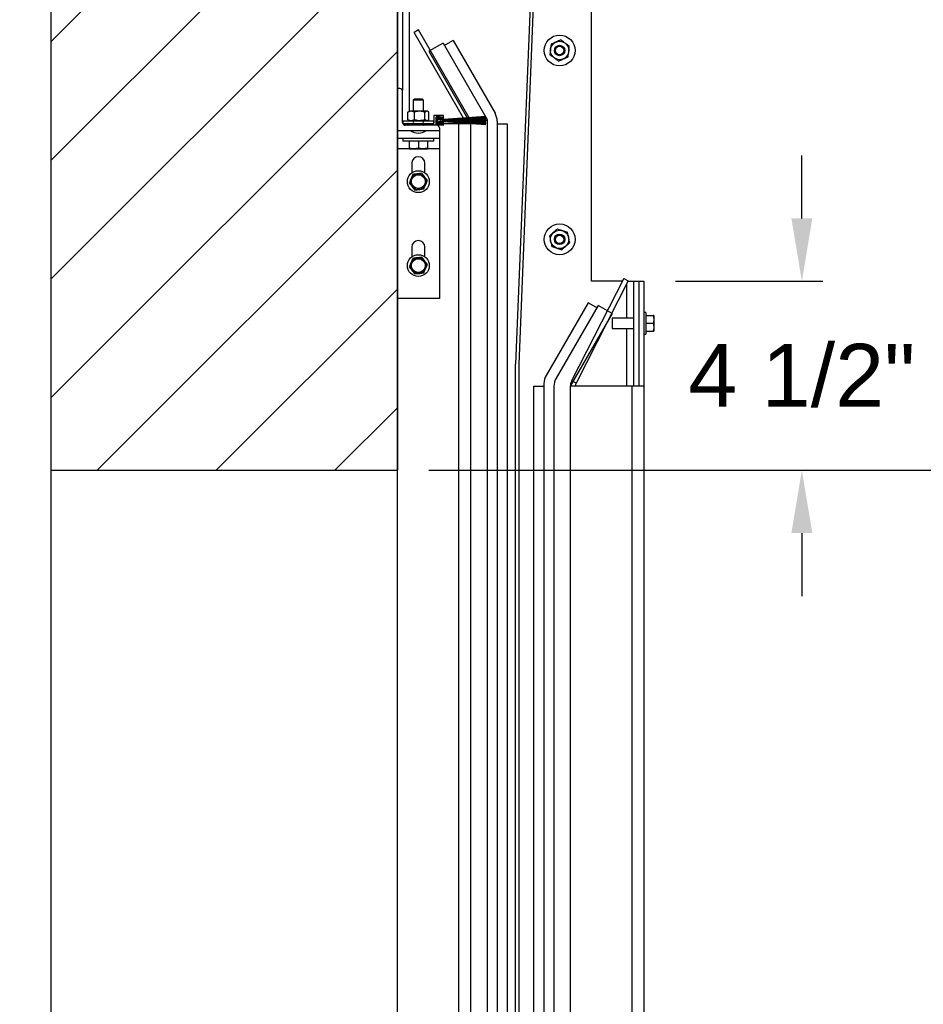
# Model space of a CAD drawing. Header units: inches. Extents: x 170 to 312, y 215 to 248.
# Tile 82 of 216: x 184.44 to 185.78, y 242.31 to 243.77. Entities that reach past the tile are written whole.
import ezdxf

# ---------------------------------------------------------------- set-up
doc = ezdxf.new("R2010")
doc.units = ezdxf.units.IN
doc.header["$LTSCALE"] = 0.25
doc.header["$MEASUREMENT"] = 0
doc.layers.add('ANNOTATIONS', color=1, linetype='Continuous')
doc.layers.add('STANDARD MOTOR LH', color=7, linetype='Continuous')
doc.styles.add('ARIAL', font='arial.ttf', dxfattribs={"height": 0.09375})
doc.dimstyles.new('STANDARD$0', dxfattribs={"dimtxt": 0.09375, "dimasz": 0.09375, "dimexe": 0.03125, "dimexo": 0.046875, "dimgap": 0.09, "dimtad": 0, "dimtih": 1, "dimtoh": 1, "dimdec": 4, "dimzin": 0, "dimdsep": 46, "dimtxsty": 'ARIAL', "dimcen": 0.09, "dimadec": 0, "dimazin": 0, "dimtfac": 1, "dimtdec": 4, "dimtofl": 0, "dimtmove": 0, "dimatfit": 1, "dimfxl": 1, "dimtolj": 1, "dimtzin": 0, "dimarcsym": 0})

# ---------------------------------------------------------------- blocks, each defined once
blk = doc.blocks.new('*D18')
at = {"layer": 'ANNOTATIONS', "color": 0, "lineweight": -2, "transparency": 16777216}
for p, q in [((185.8252, 243.7894), (186.2237, 243.7894)), ((186.1925, 243.6957), (186.1925, 243.5835)), ((186.1925, 243.1972), (186.1925, 243.3094)), ((185.044, 243.1034), (186.2237, 243.1034))]:
    blk.add_line(p, q, dxfattribs=at)
at = {"layer": 'ANNOTATIONS', "color": 0, "transparency": 16777216}
for points in [[(186.1769, 243.6957), (186.2081, 243.6957), (186.1925, 243.7894)], [(186.1769, 243.1972), (186.2081, 243.1972), (186.1925, 243.1034)]]:
    blk.add_solid(points, dxfattribs=at)
at = {"layer": 'defpoints', "color": 0, "transparency": 16777216}
for p in [(185.7783, 243.7894), (186.1925, 243.7894), (184.9971, 243.1034)]:
    blk.add_point(p, dxfattribs=at)
at = {"layer": 'ANNOTATIONS', "color": 0, "transparency": 16777216, "insert": (186.1925, 243.4464), "char_height": 0.09375, "attachment_point": 5, "style": 'ARIAL'}
blk.add_mtext('\\A1;11"', dxfattribs=at)
blk = doc.blocks.new('*D19')
at = {"layer": 'ANNOTATIONS', "color": 0, "lineweight": -2, "transparency": 16777216}
for p, q in [((185.5991, 243.4784), (185.5991, 243.5722)), ((185.4108, 243.3847), (185.6303, 243.3847)), ((185.044, 243.1034), (185.6303, 243.1034)), ((185.5991, 243.0097), (185.5991, 242.9159))]:
    blk.add_line(p, q, dxfattribs=at)
at = {"layer": 'ANNOTATIONS', "color": 0, "transparency": 16777216}
for points in [[(185.5835, 243.4784), (185.6147, 243.4784), (185.5991, 243.3847)], [(185.5835, 243.0097), (185.6147, 243.0097), (185.5991, 243.1034)]]:
    blk.add_solid(points, dxfattribs=at)
at = {"layer": 'defpoints', "color": 0, "transparency": 16777216}
for p in [(185.3639, 243.3847), (185.5991, 243.3847), (184.9971, 243.1034)]:
    blk.add_point(p, dxfattribs=at)
at = {"layer": 'ANNOTATIONS', "color": 0, "transparency": 16777216, "insert": (185.5991, 243.244), "char_height": 0.09375, "attachment_point": 5, "style": 'ARIAL'}
blk.add_mtext('\\A1;4 1/2"', dxfattribs=at)
blk = doc.blocks.new('*D34')
at = {"layer": 'ANNOTATIONS', "color": 0, "lineweight": -2, "transparency": 16777216}
for p, q in [((185.8252, 243.7894), (186.2237, 243.7894)), ((186.1925, 243.6957), (186.1925, 243.5833)), ((186.1925, 243.1972), (186.1925, 243.3096)), ((185.044, 243.1034), (186.2237, 243.1034))]:
    blk.add_line(p, q, dxfattribs=at)
at = {"layer": 'ANNOTATIONS', "color": 0, "transparency": 16777216}
for points in [[(186.1769, 243.6957), (186.2081, 243.6957), (186.1925, 243.7894)], [(186.1769, 243.1972), (186.2081, 243.1972), (186.1925, 243.1034)]]:
    blk.add_solid(points, dxfattribs=at)
at = {"layer": 'defpoints', "color": 0, "transparency": 16777216}
for p in [(185.7783, 243.7894), (186.1925, 243.7894), (184.9971, 243.1034)]:
    blk.add_point(p, dxfattribs=at)
at = {"layer": 'ANNOTATIONS', "color": 0, "transparency": 16777216, "insert": (186.1925, 243.4464), "char_height": 0.09375, "attachment_point": 5, "style": 'ARIAL'}
blk.add_mtext('\\A1;  ', dxfattribs=at)
blk = doc.blocks.new('*D35')
at = {"layer": 'ANNOTATIONS', "color": 0, "lineweight": -2, "transparency": 16777216}
for p, q in [((185.8252, 244.5736), (186.6598, 244.5736)), ((186.6286, 244.4799), (186.6286, 243.977)), ((186.6286, 243.1972), (186.6286, 243.7)), ((185.044, 243.1034), (186.6598, 243.1034))]:
    blk.add_line(p, q, dxfattribs=at)
at = {"layer": 'ANNOTATIONS', "color": 0, "transparency": 16777216}
for points in [[(186.6129, 244.4799), (186.6442, 244.4799), (186.6286, 244.5736)], [(186.6129, 243.1972), (186.6442, 243.1972), (186.6286, 243.1034)]]:
    blk.add_solid(points, dxfattribs=at)
at = {"layer": 'defpoints', "color": 0, "transparency": 16777216}
for p in [(185.7783, 244.5736), (186.6286, 244.5736), (184.9971, 243.1034)]:
    blk.add_point(p, dxfattribs=at)
at = {"layer": 'ANNOTATIONS', "color": 0, "transparency": 16777216, "insert": (186.6286, 243.8385), "char_height": 0.09375, "attachment_point": 5, "style": 'ARIAL'}
blk.add_mtext('\\A1;23 1/2"', dxfattribs=at)
blk = doc.blocks.new('*D39')
at = {"layer": 'ANNOTATIONS', "color": 0, "lineweight": -2, "transparency": 16777216}
for p, q in [((185.044, 243.1034), (186.6598, 243.1034)), ((186.6286, 243.0097), (186.6286, 241.8209)), ((186.6286, 240.1972), (186.6286, 241.386)), ((185.5542, 240.1034), (186.6598, 240.1034))]:
    blk.add_line(p, q, dxfattribs=at)
at = {"layer": 'ANNOTATIONS', "color": 0, "transparency": 16777216}
for points in [[(186.6129, 243.0097), (186.6442, 243.0097), (186.6286, 243.1034)], [(186.6129, 240.1972), (186.6442, 240.1972), (186.6286, 240.1034)]]:
    blk.add_solid(points, dxfattribs=at)
at = {"layer": 'defpoints', "color": 0, "transparency": 16777216}
for p in [(184.9971, 243.1034), (186.6286, 243.1034), (185.5073, 240.1034)]:
    blk.add_point(p, dxfattribs=at)
at = {"layer": 'ANNOTATIONS', "color": 0, "transparency": 16777216, "insert": (186.6286, 241.6034), "char_height": 0.09375, "attachment_point": 5, "style": 'ARIAL'}
blk.add_mtext('\\A1;OPENING\\P HEIGHT', dxfattribs=at)

msp = doc.modelspace()

# ---------------------------------------------------------------- hatches: boundary and pattern name
at = {"layer": 'STANDARD MOTOR LH'}
h = msp.add_hatch(dxfattribs=at)
h.set_pattern_fill('ANSI31', color=256, style=0)
h.set_pattern_definition([(45, (-0.30635, -11.93381), (-0.08838835, 0.08838835), [])])
edge = h.paths.add_edge_path()
edge.add_line((184.48146, 245.71433), (184.48146, 243.10342))
edge.add_line((184.48146, 243.10342), (184.99708, 243.10342))
edge.add_line((184.99708, 245.71433), (184.99708, 243.10342))
edge = h.paths.add_edge_path()
edge.add_line((184.43507, 245.71433), (184.72217, 245.71433))
edge.add_line((184.72217, 245.71433), (184.72217, 245.64563))
edge.add_line((184.72217, 245.64563), (184.76059, 245.77899))
edge.add_line((184.76059, 245.77899), (184.76059, 245.71433))
edge.add_line((184.76059, 245.71433), (185.05578, 245.71433))
h = msp.add_hatch(dxfattribs=at)
h.set_pattern_fill('ANSI38', color=256, style=0)
h.set_pattern_definition([(45, (183.14701, 226.17275), (-0.08838835, 0.08838835), []), (135, (183.14701, 226.17275), (-0.265165, 0.08838835), [0.3125, -0.1875])])
edge = h.paths.add_edge_path(flags=0)
edge.add_arc((185.05458, 243.62835), 0.000313, 90, 180, ccw=False)
edge.add_line((185.05458, 243.62866), (185.06271, 243.62866))
edge.add_arc((185.06271, 243.62835), 0.000313, 0, 90, ccw=False)
edge.add_line((185.06302, 243.62835), (185.06302, 243.6271))
edge.add_arc((185.06333, 243.6271), 0.000313, 180, 270)
edge.add_line((185.06333, 243.62678), (185.06552, 243.62678))
edge.add_arc((185.06552, 243.6271), 0.000313, 270, 360)
edge.add_line((185.06583, 243.6271), (185.06583, 243.63116))
edge.add_arc((185.06552, 243.63116), 0.000313, 0, 90)
edge.add_line((185.06552, 243.63147), (185.05177, 243.63147))
edge.add_arc((185.05177, 243.63116), 0.000313, 90, 180)
edge.add_line((185.05146, 243.63116), (185.05146, 243.62022))
edge.add_arc((185.05115, 243.62022), 0.000313, 270, 360, ccw=False)
edge.add_line((185.05115, 243.61991), (185.01302, 243.61991))
edge.add_arc((185.01302, 243.6196), 0.000313, 90, 180)
edge.add_line((185.01271, 243.6196), (185.01271, 243.61741))
edge.add_arc((185.01302, 243.61741), 0.000313, 180, 270)
edge.add_line((185.01302, 243.6171), (185.06552, 243.6171))
edge.add_arc((185.06552, 243.61741), 0.000313, 270, 360)
edge.add_line((185.06583, 243.61741), (185.06583, 243.62147))
edge.add_arc((185.06552, 243.62147), 0.000313, 0, 90)
edge.add_line((185.06552, 243.62178), (185.06333, 243.62178))
edge.add_arc((185.06333, 243.62147), 0.000313, 90, 180)
edge.add_line((185.06302, 243.62147), (185.06302, 243.62022))
edge.add_arc((185.06271, 243.62022), 0.000313, 270, 360, ccw=False)
edge.add_line((185.06271, 243.61991), (185.05458, 243.61991))
edge.add_arc((185.05458, 243.62022), 0.000313, 180, 270, ccw=False)
edge.add_line((185.05427, 243.62022), (185.05427, 243.62835))

# ---------------------------------------------------------------- linework, layer by layer
at = {"layer": 'ANNOTATIONS', "transparency": 16777216}
msp.add_line((185.04396, 243.10342), (186.65982, 243.10342), dxfattribs=at)
at = {"layer": 'STANDARD MOTOR LH'}
for p, q in [((184.48146, 245.71433), (184.48146, 240.10342)), ((184.48146, 245.71433), (184.48146, 243.10342)), ((184.99708, 240.10342), (184.99708, 245.71433)), ((184.99708, 245.71433), (184.99708, 243.10342)), ((185.00452, 244.54092), (185.00452, 243.66955)), ((185.21013, 244.18164), (185.17293, 243.26117)), ((185.21505, 244.18145), (185.17785, 243.26117)), ((185.28608, 243.38467), (185.28608, 244.02442)), ((185.01496, 243.63797), (185.01496, 243.79092)), ((185.02833, 243.75916), (185.02189, 243.75544)), ((185.0956, 243.62777), (185.02189, 243.75544)), ((185.10384, 243.62838), (185.02833, 243.75916)), ((185.06507, 243.73949), (185.04396, 243.7273)), ((185.06507, 243.73949), (185.13083, 243.62558)), ((185.06858, 243.73691), (185.06706, 243.73604)), ((185.07994, 243.74348), (185.06858, 243.73691)), ((185.07994, 243.74348), (185.14244, 243.63522)), ((185.04396, 243.7273), (185.10119, 243.62818)), ((185.00099, 243.67178), (184.99708, 243.67178)), ((185.00489, 243.621), (185.00489, 243.66788)), ((185.02238, 243.65613), (185.02052, 243.65427)), ((185.02052, 243.65427), (185.02052, 243.63797)), ((185.03614, 243.65427), (185.02052, 243.65427)), ((185.03429, 243.65613), (185.02238, 243.65613)), ((185.03614, 243.65427), (185.03429, 243.65613)), ((185.03614, 243.63797), (185.03614, 243.65427)), ((185.01271, 243.63641), (185.01361, 243.63692)), ((185.01271, 243.62541), (185.01271, 243.63641)), ((185.01466, 243.63797), (185.01348, 243.6371)), ((185.042, 243.63797), (185.01466, 243.63797)), ((185.02247, 243.62541), (185.02247, 243.63641)), ((185.0381, 243.62541), (185.0381, 243.63641)), ((185.04319, 243.6371), (185.042, 243.63797)), ((185.04396, 243.62541), (185.04396, 243.63641)), ((185.00539, 243.62385), (185.00539, 243.61991)), ((185.00539, 243.62385), (185.05127, 243.62385)), ((185.00539, 243.61991), (185.05114, 243.61991)), ((185.00542, 243.61905), (185.01271, 243.61905)), ((185.01271, 243.62541), (185.01361, 243.6249)), ((185.01271, 243.6196), (185.01271, 243.61741)), ((185.01348, 243.62472), (185.01466, 243.62385)), ((185.03443, 243.62303), (185.02224, 243.62303)), ((185.042, 243.62385), (185.04319, 243.62472)), ((185.05127, 243.61993), (185.05127, 243.62385)), ((185.05146, 243.63116), (185.05146, 243.62022)), ((185.06552, 243.63147), (185.05177, 243.63147)), ((185.05427, 243.62835), (185.05427, 243.62019)), ((185.06271, 243.62866), (185.05458, 243.62866)), ((185.05458, 243.61991), (185.06271, 243.61991)), ((185.05521, 243.62797), (185.05521, 243.62019)), ((185.066, 243.62753), (185.0564, 243.62899)), ((185.0564, 243.61917), (185.066, 243.62063)), ((185.06615, 243.62846), (185.05654, 243.62992)), ((185.05654, 243.61824), (185.06615, 243.61971)), ((185.06445, 243.62456), (185.06026, 243.62591)), ((185.06026, 243.62228), (185.06445, 243.62364)), ((185.06055, 243.62647), (185.06465, 243.62515)), ((185.06465, 243.62304), (185.06055, 243.62172)), ((185.06058, 243.62653), (185.06467, 243.62521)), ((185.06467, 243.62298), (185.06058, 243.62166)), ((185.06469, 243.62527), (185.06061, 243.62659)), ((185.06061, 243.62161), (185.06469, 243.62292)), ((185.06064, 243.62664), (185.0647, 243.62533)), ((185.0647, 243.62286), (185.06064, 243.62155)), ((185.06472, 243.62539), (185.06067, 243.6267)), ((185.06067, 243.62149), (185.06472, 243.6228)), ((185.0607, 243.62676), (185.06474, 243.62545)), ((185.06474, 243.62274), (185.0607, 243.62144)), ((185.06476, 243.62551), (185.06072, 243.62681)), ((185.06072, 243.62138), (185.06476, 243.62268)), ((185.06075, 243.62687), (185.06478, 243.62557)), ((185.06478, 243.62262), (185.06075, 243.62132)), ((185.0648, 243.62563), (185.06078, 243.62693)), ((185.06078, 243.62127), (185.0648, 243.62257)), ((185.06081, 243.62698), (185.06482, 243.62569)), ((185.06482, 243.62251), (185.06081, 243.62121)), ((185.06484, 243.62575), (185.06084, 243.62704)), ((185.06084, 243.62115), (185.06484, 243.62245)), ((185.06302, 243.6271), (185.06302, 243.62835)), ((185.06302, 243.62022), (185.06302, 243.62147)), ((185.06552, 243.62678), (185.06333, 243.62678)), ((185.06333, 243.62178), (185.06552, 243.62178)), ((185.06583, 243.6271), (185.06583, 243.63116)), ((185.06583, 243.61741), (185.06583, 243.62147)), ((185.10646, 243.61905), (185.06583, 243.61905)), ((185.12864, 243.63022), (185.06599, 243.62557)), ((185.06599, 243.6255), (185.12864, 243.63013)), ((185.12864, 243.62901), (185.06599, 243.62544)), ((185.06599, 243.62538), (185.12864, 243.62891)), ((185.12864, 243.6278), (185.06599, 243.62532)), ((185.06599, 243.62525), (185.12864, 243.62771)), ((185.12864, 243.6266), (185.06599, 243.62519)), ((185.06599, 243.62513), (185.12864, 243.62651)), ((185.12864, 243.62541), (185.06599, 243.62506)), ((185.06599, 243.625), (185.12864, 243.62532)), ((185.06599, 243.62494), (185.12864, 243.62494)), ((185.12864, 243.62432), (185.06599, 243.62432)), ((185.06599, 243.62388), (185.12864, 243.62388)), ((185.12864, 243.62325), (185.06599, 243.62325)), ((185.12864, 243.62287), (185.06599, 243.62319)), ((185.06599, 243.62313), (185.12864, 243.62278)), ((185.12864, 243.62168), (185.06599, 243.62306)), ((185.06599, 243.623), (185.12864, 243.62159)), ((185.12864, 243.62048), (185.06599, 243.62294)), ((185.06599, 243.62288), (185.12864, 243.62039)), ((185.12864, 243.61928), (185.06599, 243.62281)), ((185.06599, 243.62275), (185.12864, 243.61919)), ((185.12864, 243.61806), (185.06599, 243.62269)), ((185.06599, 243.62263), (185.12864, 243.61797)), ((185.066, 243.62753), (185.06615, 243.62846)), ((185.06615, 243.61971), (185.066, 243.62063)), ((185.08858, 240.10342), (185.08858, 243.61905)), ((185.09596, 243.62715), (185.09565, 243.62769)), ((185.09632, 243.62652), (185.096, 243.62707)), ((185.09669, 243.62588), (185.09637, 243.62644)), ((185.09706, 243.62524), (185.09673, 243.62581)), ((185.09723, 243.62494), (185.09711, 243.62516)), ((185.09762, 243.62427), (185.09759, 243.62432)), ((185.09762, 243.62427), (185.0977, 243.62432)), ((185.09762, 243.62427), (185.09784, 243.62388)), ((185.09879, 243.62494), (185.09919, 243.62517)), ((185.09932, 243.62525), (185.10043, 243.62589)), ((185.10057, 243.62597), (185.10176, 243.62666)), ((185.10123, 243.6281), (185.1016, 243.62747)), ((185.10164, 243.62739), (185.10202, 243.62674)), ((185.1019, 243.62674), (185.10318, 243.62748)), ((185.10206, 243.62667), (185.10244, 243.62601)), ((185.10248, 243.62593), (185.10287, 243.62527)), ((185.10291, 243.62519), (185.10306, 243.62494)), ((185.10333, 243.62757), (185.10406, 243.62799)), ((185.10342, 243.62432), (185.10367, 243.62388)), ((185.10406, 243.62799), (185.10388, 243.6283)), ((185.10403, 243.62325), (185.10418, 243.623)), ((185.10406, 243.62799), (185.10427, 243.62762)), ((185.10423, 243.62292), (185.10463, 243.62221)), ((185.10468, 243.62213), (185.1051, 243.62141)), ((185.10514, 243.62132), (185.10557, 243.62058)), ((185.10562, 243.6205), (185.10606, 243.61973)), ((185.10566, 243.62432), (185.10579, 243.62388)), ((185.10611, 243.61965), (185.10646, 243.61905)), ((185.10646, 240.10342), (185.10646, 243.61905)), ((185.12757, 243.63124), (185.12814, 243.63018)), ((185.12864, 243.63022), (185.12864, 243.63013)), ((185.12864, 243.62901), (185.12864, 243.62891)), ((185.12864, 243.6278), (185.12864, 243.62771)), ((185.12864, 243.6266), (185.12864, 243.62651)), ((185.12864, 243.62541), (185.12864, 243.62532)), ((185.12864, 243.62494), (185.12864, 243.62432)), ((185.12864, 243.62388), (185.12864, 243.62325)), ((185.12864, 243.62287), (185.12864, 243.62278)), ((185.12864, 243.62168), (185.12864, 243.62159)), ((185.12864, 243.62048), (185.12864, 243.62039)), ((185.12864, 243.61928), (185.12864, 243.61919)), ((185.13083, 243.62558), (185.13083, 240.38476)), ((185.14571, 243.62303), (185.14571, 240.39977)), ((185.14571, 243.61905), (185.16069, 243.61905)), ((185.16069, 243.61905), (185.16069, 240.4628)), ((184.99708, 243.60928), (185.05958, 243.60928)), ((185.06552, 243.6171), (185.0088, 243.6171)), ((185.05958, 243.61319), (185.05958, 243.35928)), ((185.12864, 243.61806), (185.12864, 243.61797)), ((185.05958, 243.59757), (184.99708, 243.59757)), ((185.00539, 243.59757), (185.00539, 243.59363)), ((185.05127, 243.59363), (185.00539, 243.59363)), ((185.01465, 243.59363), (185.01465, 243.5831)), ((185.02833, 243.59363), (185.02833, 243.5831)), ((185.04202, 243.59363), (185.04202, 243.5831)), ((185.05127, 243.59363), (185.05127, 243.59757)), ((185.01465, 243.58194), (184.99708, 243.58194)), ((185.01465, 243.58188), (185.04202, 243.58188)), ((185.02833, 243.5831), (185.02149, 243.58188)), ((185.04202, 243.5831), (185.03518, 243.58188)), ((185.05958, 243.58194), (185.04202, 243.58194)), ((185.01857, 243.56046), (185.01857, 243.5461)), ((185.0381, 243.5461), (185.0381, 243.56046)), ((185.0335, 243.54562), (185.02679, 243.54473)), ((185.01492, 243.53133), (185.01904, 243.52597)), ((185.04175, 243.53489), (185.03762, 243.54025)), ((185.02317, 243.52061), (185.02987, 243.52149)), ((185.01857, 243.43546), (185.01857, 243.4211)), ((185.0381, 243.4211), (185.0381, 243.43546)), ((185.0335, 243.42062), (185.02679, 243.41973)), ((185.04175, 243.40989), (185.03762, 243.41525)), ((185.01492, 243.40633), (185.01904, 243.40097)), ((185.02317, 243.39561), (185.02987, 243.39649)), ((185.33397, 243.38864), (185.25647, 243.23654)), ((185.3406, 243.38527), (185.2631, 243.23316)), ((185.33195, 243.38467), (185.28608, 243.38467)), ((185.33397, 243.38864), (185.3406, 243.38527)), ((185.34029, 243.38467), (185.3639, 243.38467)), ((185.34902, 243.22842), (185.34902, 243.38467)), ((185.35646, 243.38467), (185.35646, 243.22842)), ((185.3639, 243.38467), (185.3639, 240.10342)), ((185.33858, 243.32999), (185.33858, 243.38132)), ((185.05958, 243.35928), (184.99708, 243.35928)), ((185.28104, 243.35285), (185.21854, 243.2446)), ((185.29591, 243.34886), (185.23341, 243.24061)), ((185.2924, 243.34629), (185.28104, 243.35285)), ((185.29392, 243.34541), (185.2924, 243.34629)), ((185.31702, 243.33668), (185.29591, 243.34886)), ((185.31702, 243.33668), (185.25452, 243.22842)), ((185.34902, 243.32999), (185.31702, 243.32999)), ((185.31702, 243.32999), (185.31702, 243.31436)), ((185.36702, 243.33842), (185.3639, 243.33842)), ((185.36702, 243.33842), (185.36702, 243.30592)), ((185.36702, 243.33389), (185.37785, 243.33389)), ((185.37785, 243.33389), (185.3789, 243.32803)), ((185.3789, 243.33389), (185.3789, 243.31046)), ((185.31702, 243.31436), (185.34902, 243.31436)), ((185.33858, 243.22842), (185.33858, 243.31436)), ((185.36702, 243.32217), (185.37785, 243.32217)), ((185.37785, 243.32217), (185.3789, 243.31632)), ((185.3639, 243.30592), (185.36702, 243.30592)), ((185.36702, 243.31046), (185.37785, 243.31046)), ((185.17293, 240.43146), (185.17293, 243.26117)), ((185.17785, 243.26117), (185.17785, 240.43146)), ((185.20026, 240.40301), (185.20026, 243.22842)), ((185.20026, 243.22842), (185.21527, 243.22842)), ((185.21527, 243.23241), (185.21527, 240.39053)), ((185.23015, 243.22842), (185.23015, 240.10342)), ((185.25452, 243.22842), (185.25452, 240.10342)), ((185.3639, 243.22842), (185.25452, 243.22842)), ((185.2631, 243.23316), (185.25647, 243.23654)), ((185.34602, 243.22842), (185.34602, 240.10342)), ((184.48146, 243.10342), (184.99708, 243.10342))]:
    msp.add_line(p, q, dxfattribs=at)
at = {"layer": 'STANDARD MOTOR LH', "flags": 128}
msp.add_lwpolyline([(185.09814, 243.62325), (185.09823, 243.62304), (185.09823, 243.62303)], dxfattribs=at)
at = {"layer": 'STANDARD MOTOR LH'}
for centre, radius in [((185.23858, 243.72842), 0.02294), ((185.23858, 243.72842), 0.01367), ((185.23858, 243.72842), 0.00781), ((185.23858, 243.72842), 0.00628), ((185.05884, 243.6241), 0.00228), ((185.02833, 243.53311), 0.01625), ((185.02833, 243.53311), 0.01172), ((185.02833, 243.53311), 0.01025), ((185.23858, 243.44717), 0.02294), ((185.23858, 243.44717), 0.01367), ((185.23858, 243.44717), 0.00781), ((185.23858, 243.44717), 0.00628), ((185.02833, 243.40811), 0.01625), ((185.02833, 243.40811), 0.01172), ((185.02833, 243.40811), 0.01025)]:
    msp.add_circle(centre, radius, dxfattribs=at)
for centre, radius, start, end in [((185.00099, 243.66788), 0.00391, 0, 90), ((185.12133, 243.62303), 0.02438, 0, 30), ((185.0088, 243.621), 0.00391, 180, 270), ((185.01302, 243.6196), 0.000312, 90, 180), ((185.02224, 243.62147), 0.00156, 90, 270), ((185.03443, 243.62147), 0.00156, 270, 90), ((185.05115, 243.62022), 0.000312, 270, 0), ((185.05177, 243.63116), 0.000312, 90, 180), ((185.05624, 243.62797), 0.00197, 81.34879, 180), ((185.05458, 243.62835), 0.000313, 90, 180), ((185.05458, 243.62022), 0.000313, 180, 270), ((185.05624, 243.62019), 0.00197, 180, 278.65121), ((185.05624, 243.62797), 0.00103, 81.34879, 180), ((185.05624, 243.62019), 0.00103, 180, 278.65121), ((185.05884, 243.6241), 0.00356, 55.87014, 304.12986), ((185.05884, 243.6241), 0.00349, 55.72454, 304.27546), ((185.05884, 243.6241), 0.00343, 55.57496, 304.42504), ((185.05884, 243.6241), 0.00337, 55.4212, 304.5788), ((185.05884, 243.6241), 0.00331, 55.26307, 304.73693), ((185.05884, 243.6241), 0.00324, 55.10036, 304.89964), ((185.05884, 243.6241), 0.00318, 54.93284, 305.06716), ((185.05884, 243.6241), 0.00312, 54.76027, 305.23973), ((185.05884, 243.6241), 0.00306, 54.58238, 305.41762), ((185.05884, 243.6241), 0.00299, 54.39891, 305.60109), ((185.05884, 243.6241), 0.00293, 54.20956, 305.79044), ((185.05884, 243.6241), 0.00231, 51.90656, 308.09344), ((185.06271, 243.62835), 0.000313, 0, 90), ((185.06271, 243.62022), 0.000313, 270, 0), ((185.06333, 243.6271), 0.000312, 180, 270), ((185.06333, 243.62147), 0.000312, 90, 180), ((185.06599, 243.62932), 0.005, 252.10478, 270), ((185.06599, 243.61888), 0.005, 90, 107.89522), ((185.06599, 243.62932), 0.00437, 252.10478, 270), ((185.06599, 243.61888), 0.00437, 90, 107.89522), ((185.06599, 243.62932), 0.00431, 252.10478, 270), ((185.06599, 243.61888), 0.00431, 90, 107.89522), ((185.06599, 243.62932), 0.00425, 252.10478, 270), ((185.06599, 243.61888), 0.00425, 90, 107.89522), ((185.06599, 243.62932), 0.00419, 252.10478, 270), ((185.06599, 243.61888), 0.00419, 90, 107.89522), ((185.06599, 243.62932), 0.00413, 252.10478, 270), ((185.06599, 243.61888), 0.00413, 90, 107.89522), ((185.06599, 243.62932), 0.00406, 252.10478, 270), ((185.06599, 243.61888), 0.00406, 90, 107.89522), ((185.06599, 243.62932), 0.004, 252.10478, 270), ((185.06599, 243.61888), 0.004, 90, 107.89522), ((185.06599, 243.62932), 0.00394, 252.10478, 270), ((185.06599, 243.61888), 0.00394, 90, 107.89522), ((185.06599, 243.62932), 0.00388, 252.10478, 270), ((185.06599, 243.61888), 0.00388, 90, 107.89522), ((185.06599, 243.62932), 0.00381, 252.10478, 270), ((185.06599, 243.61888), 0.00381, 90, 107.89522), ((185.06599, 243.62932), 0.00375, 252.10478, 270), ((185.06599, 243.61888), 0.00375, 90, 107.89522), ((185.06552, 243.63116), 0.000312, 0, 90), ((185.06552, 243.6271), 0.000312, 270, 0), ((185.06552, 243.62147), 0.000312, 0, 90), ((185.01302, 243.61741), 0.000312, 180, 270), ((185.02833, 243.62572), 0.02019, 234.51066, 305.48934), ((185.05568, 243.61319), 0.00391, 0, 90), ((185.06552, 243.61741), 0.000312, 270, 0), ((185.02833, 243.56046), 0.00977, 0, 180), ((185.02833, 243.43546), 0.00977, 0, 180), ((185.23965, 243.23241), 0.02438, 150, 180), ((185.25452, 243.22842), 0.02438, 150, 180), ((185.2724, 243.22842), 0.01788, 153, 180), ((185.2724, 243.22842), 0.01044, 153, 180)]:
    msp.add_arc(centre, radius, start, end, dxfattribs=at)
for points, knots in [([(185.22584, 243.73775), (185.22558, 243.73534), (185.2253, 243.73276), (185.22501, 243.73009), (185.22499, 243.7299)], [0, 0, 0, 0, 0.9320806, 1, 1, 1, 1]), ([(185.23307, 243.74093), (185.23092, 243.73999), (185.22845, 243.7389), (185.22614, 243.73788), (185.22584, 243.73775)], [0, 0, 0, 0, 0.87217297, 1, 1, 1, 1]), ([(185.24029, 243.74412), (185.23807, 243.74314), (185.23569, 243.74209), (185.23324, 243.74101), (185.23307, 243.74093)], [0, 0, 0, 0, 0.9320432, 1, 1, 1, 1]), ([(185.24666, 243.73946), (185.24625, 243.73976), (185.24407, 243.74135), (185.24198, 243.74288), (185.24029, 243.74412)], [0, 0, 0, 0, 0.1896129, 1, 1, 1, 1]), ([(185.25303, 243.73479), (185.25249, 243.73518), (185.25044, 243.73668), (185.24827, 243.73828), (185.24666, 243.73946)], [0, 0, 0, 0, 0.2620618, 1, 1, 1, 1]), ([(185.22499, 243.7299), (185.22474, 243.72757), (185.22445, 243.72489), (185.22417, 243.72238), (185.22414, 243.72206)], [0, 0, 0, 0, 0.87223048, 1, 1, 1, 1]), ([(185.23051, 243.71739), (185.23009, 243.7177), (185.22792, 243.71929), (185.22583, 243.72082), (185.22414, 243.72206)], [0, 0, 0, 0, 0.1896129, 1, 1, 1, 1]), ([(185.25132, 243.7191), (185.25158, 243.72151), (185.25187, 243.72409), (185.25215, 243.72676), (185.25217, 243.72694)], [0, 0, 0, 0, 0.93209631, 1, 1, 1, 1]), ([(185.25217, 243.72694), (185.25243, 243.72928), (185.25272, 243.73196), (185.25299, 243.73447), (185.25303, 243.73479)], [0, 0, 0, 0, 0.87223048, 1, 1, 1, 1]), ([(185.23687, 243.71273), (185.23634, 243.71312), (185.23429, 243.71462), (185.23211, 243.71622), (185.23051, 243.71739)], [0, 0, 0, 0, 0.2620618, 1, 1, 1, 1]), ([(185.23687, 243.71273), (185.23909, 243.71371), (185.24147, 243.71476), (185.24393, 243.71584), (185.2441, 243.71591)], [0, 0, 0, 0, 0.9320432, 1, 1, 1, 1]), ([(185.2441, 243.71591), (185.24625, 243.71686), (185.24871, 243.71795), (185.25102, 243.71897), (185.25132, 243.7191)], [0, 0, 0, 0, 0.87217297, 1, 1, 1, 1]), ([(185.01759, 243.63797), (185.01614, 243.63773), (185.01447, 243.63745), (185.01291, 243.63653), (185.01271, 243.63641)], [0, 0, 0, 0, 0.8722653, 1, 1, 1, 1]), ([(185.02247, 243.63641), (185.02098, 243.63715), (185.01937, 243.63795), (185.0177, 243.63797), (185.01759, 243.63797)], [0, 0, 0, 0, 0.9319629, 1, 1, 1, 1]), ([(185.03029, 243.63797), (185.02978, 243.63796), (185.02712, 243.6379), (185.02455, 243.63707), (185.02247, 243.63641)], [0, 0, 0, 0, 0.1896634, 1, 1, 1, 1]), ([(185.0381, 243.63641), (185.03744, 243.63665), (185.03493, 243.63755), (185.03226, 243.63779), (185.03029, 243.63797)], [0, 0, 0, 0, 0.2620882, 1, 1, 1, 1]), ([(185.04103, 243.63797), (185.04016, 243.63773), (185.03916, 243.63745), (185.03822, 243.63653), (185.0381, 243.63641)], [0, 0, 0, 0, 0.8721868, 1, 1, 1, 1]), ([(185.04396, 243.63641), (185.04306, 243.63715), (185.04209, 243.63795), (185.0411, 243.63797), (185.04103, 243.63797)], [0, 0, 0, 0, 0.9319538, 1, 1, 1, 1]), ([(185.01759, 243.62385), (185.01614, 243.62409), (185.01447, 243.62437), (185.01291, 243.62529), (185.01271, 243.62541)], [0, 0, 0, 0, 0.8722864, 1, 1, 1, 1]), ([(185.02247, 243.62541), (185.02098, 243.62467), (185.01937, 243.62387), (185.0177, 243.62385), (185.01759, 243.62385)], [0, 0, 0, 0, 0.9319639, 1, 1, 1, 1]), ([(185.03029, 243.62385), (185.02978, 243.62386), (185.02712, 243.62392), (185.02455, 243.62474), (185.02247, 243.62541)], [0, 0, 0, 0, 0.189661, 1, 1, 1, 1]), ([(185.0381, 243.62541), (185.03744, 243.62517), (185.03493, 243.62427), (185.03226, 243.62402), (185.03029, 243.62385)], [0, 0, 0, 0, 0.2620713, 1, 1, 1, 1]), ([(185.04103, 243.62385), (185.04016, 243.62409), (185.03916, 243.62437), (185.03822, 243.62529), (185.0381, 243.62541)], [0, 0, 0, 0, 0.8722079, 1, 1, 1, 1]), ([(185.04396, 243.62541), (185.04306, 243.62467), (185.04209, 243.62387), (185.0411, 243.62385), (185.04103, 243.62385)], [0, 0, 0, 0, 0.9319548, 1, 1, 1, 1]), ([(185.02149, 243.58188), (185.02133, 243.58188), (185.01902, 243.5819), (185.01675, 243.58252), (185.01465, 243.5831)], [0, 0, 0, 0, 0.070291, 1, 1, 1, 1]), ([(185.01465, 243.5831), (185.01465, 243.5826), (185.01465, 243.58195), (185.01465, 243.58189), (185.01465, 243.58188)], [0, 0, 0, 0, 0.7743083, 1, 1, 1, 1]), ([(185.03518, 243.58188), (185.03501, 243.58188), (185.0327, 243.5819), (185.03044, 243.58252), (185.02833, 243.5831)], [0, 0, 0, 0, 0.0702229, 1, 1, 1, 1]), ([(185.04202, 243.58188), (185.04202, 243.58189), (185.04202, 243.58195), (185.04202, 243.5826), (185.04202, 243.5831)], [0, 0, 0, 0, 0.2256917, 1, 1, 1, 1]), ([(185.03762, 243.54025), (185.03753, 243.54038), (185.03613, 243.54219), (185.03477, 243.54397), (185.0335, 243.54562)], [0, 0, 0, 0, 0.0701531, 1, 1, 1, 1]), ([(185.0175, 243.53759), (185.01685, 243.53601), (185.01598, 243.5339), (185.01514, 243.53186), (185.01492, 243.53133)], [0, 0, 0, 0, 0.7425237, 1, 1, 1, 1]), ([(185.02009, 243.54384), (185.01946, 243.54233), (185.01861, 243.54027), (185.01774, 243.53816), (185.0175, 243.53759)], [0, 0, 0, 0, 0.7314157, 1, 1, 1, 1]), ([(185.02679, 243.54473), (185.02663, 243.54471), (185.02437, 243.54441), (185.02215, 243.54411), (185.02009, 243.54384)], [0, 0, 0, 0, 0.0701498, 1, 1, 1, 1]), ([(185.03916, 243.52864), (185.0394, 243.52921), (185.04027, 243.53132), (185.04112, 243.53338), (185.04175, 243.53489)], [0, 0, 0, 0, 0.2686593, 1, 1, 1, 1]), ([(185.01904, 243.52597), (185.01914, 243.52584), (185.02053, 243.52403), (185.0219, 243.52226), (185.02317, 243.52061)], [0, 0, 0, 0, 0.0701531, 1, 1, 1, 1]), ([(185.02987, 243.52149), (185.03003, 243.52152), (185.0323, 243.52182), (185.03452, 243.52211), (185.03658, 243.52238)], [0, 0, 0, 0, 0.07030765, 1, 1, 1, 1]), ([(185.03658, 243.52238), (185.0368, 243.52291), (185.03764, 243.52495), (185.03851, 243.52706), (185.03916, 243.52864)], [0, 0, 0, 0, 0.25749649, 1, 1, 1, 1]), ([(185.23528, 243.46261), (185.23348, 243.46099), (185.23155, 243.45924), (185.22956, 243.45744), (185.22942, 243.45732)], [0, 0, 0, 0, 0.9319873, 1, 1, 1, 1]), ([(185.23528, 243.46261), (185.23591, 243.46241), (185.23833, 243.46163), (185.2409, 243.4608), (185.24279, 243.46018)], [0, 0, 0, 0, 0.2620197, 1, 1, 1, 1]), ([(185.24279, 243.46018), (185.24328, 243.46003), (185.24584, 243.4592), (185.2483, 243.4584), (185.2503, 243.45775)], [0, 0, 0, 0, 0.1896671, 1, 1, 1, 1]), ([(185.25195, 243.45003), (185.25146, 243.45233), (185.2509, 243.45497), (185.25037, 243.45744), (185.2503, 243.45775)], [0, 0, 0, 0, 0.87225283, 1, 1, 1, 1]), ([(185.22942, 243.45732), (185.22768, 243.45575), (185.22568, 243.45394), (185.2238, 243.45225), (185.22356, 243.45203)], [0, 0, 0, 0, 0.872301, 1, 1, 1, 1]), ([(185.22356, 243.45203), (185.22407, 243.44966), (185.22461, 243.44712), (185.22518, 243.44449), (185.22521, 243.44431)], [0, 0, 0, 0, 0.9319974, 1, 1, 1, 1]), ([(185.22521, 243.44431), (185.2257, 243.44202), (185.22627, 243.43938), (185.2268, 243.43691), (185.22687, 243.43659)], [0, 0, 0, 0, 0.8722188, 1, 1, 1, 1]), ([(185.2536, 243.44232), (185.2531, 243.44469), (185.25255, 243.44723), (185.25199, 243.44986), (185.25195, 243.45003)], [0, 0, 0, 0, 0.9320638, 1, 1, 1, 1]), ([(185.22687, 243.43659), (185.2275, 243.43639), (185.22991, 243.43561), (185.23248, 243.43478), (185.23438, 243.43417)], [0, 0, 0, 0, 0.2619982, 1, 1, 1, 1]), ([(185.23438, 243.43417), (185.23486, 243.43401), (185.23743, 243.43318), (185.23989, 243.43238), (185.24189, 243.43174)], [0, 0, 0, 0, 0.1896671, 1, 1, 1, 1]), ([(185.24189, 243.43174), (185.24369, 243.43336), (185.24562, 243.4351), (185.24761, 243.4369), (185.24774, 243.43703)], [0, 0, 0, 0, 0.9320881, 1, 1, 1, 1]), ([(185.24774, 243.43703), (185.24949, 243.4386), (185.25149, 243.44041), (185.25336, 243.4421), (185.2536, 243.44232)], [0, 0, 0, 0, 0.872301, 1, 1, 1, 1]), ([(185.02009, 243.41884), (185.01946, 243.41733), (185.01861, 243.41527), (185.01774, 243.41316), (185.0175, 243.41259)], [0, 0, 0, 0, 0.73135796, 1, 1, 1, 1]), ([(185.02679, 243.41973), (185.02663, 243.41971), (185.02437, 243.41941), (185.02215, 243.41911), (185.02009, 243.41884)], [0, 0, 0, 0, 0.0701498, 1, 1, 1, 1]), ([(185.03762, 243.41525), (185.03753, 243.41538), (185.03613, 243.41719), (185.03477, 243.41897), (185.0335, 243.42062)], [0, 0, 0, 0, 0.0702209, 1, 1, 1, 1]), ([(185.0175, 243.41259), (185.01685, 243.41101), (185.01598, 243.4089), (185.01514, 243.40686), (185.01492, 243.40633)], [0, 0, 0, 0, 0.7424467, 1, 1, 1, 1]), ([(185.01904, 243.40097), (185.01914, 243.40084), (185.02053, 243.39903), (185.0219, 243.39726), (185.02317, 243.39561)], [0, 0, 0, 0, 0.0702209, 1, 1, 1, 1]), ([(185.03658, 243.39738), (185.0368, 243.39791), (185.03764, 243.39995), (185.03851, 243.40206), (185.03916, 243.40364)], [0, 0, 0, 0, 0.2574763, 1, 1, 1, 1]), ([(185.03916, 243.40364), (185.0394, 243.40421), (185.04027, 243.40632), (185.04112, 243.40838), (185.04175, 243.40989)], [0, 0, 0, 0, 0.2685807, 1, 1, 1, 1]), ([(185.02987, 243.39649), (185.03003, 243.39652), (185.0323, 243.39682), (185.03452, 243.39711), (185.03658, 243.39738)], [0, 0, 0, 0, 0.07030765, 1, 1, 1, 1]), ([(185.3789, 243.33389), (185.37888, 243.33389), (185.37882, 243.33389), (185.37826, 243.33389), (185.37785, 243.33389)], [0, 0, 0, 0, 0.2687353, 1, 1, 1, 1]), ([(185.3789, 243.32803), (185.37889, 243.32789), (185.37888, 243.32592), (185.37834, 243.32398), (185.37785, 243.32217)], [0, 0, 0, 0, 0.0702074, 1, 1, 1, 1]), ([(185.3789, 243.31632), (185.37889, 243.31618), (185.37888, 243.3142), (185.37834, 243.31226), (185.37785, 243.31046)], [0, 0, 0, 0, 0.0702074, 1, 1, 1, 1]), ([(185.37785, 243.31046), (185.37826, 243.31046), (185.37882, 243.31046), (185.37888, 243.31046), (185.3789, 243.31046)], [0, 0, 0, 0, 0.7312647, 1, 1, 1, 1])]:
    msp.add_open_spline(points, degree=3, knots=knots, dxfattribs=at)

# ---------------------------------------------------------------- dimensions: what is measured, and where the dimension line sits
at = {"layer": 'ANNOTATIONS'}
for base, p2, text, picture, middle in [((186.62857, 244.57365), (185.77833, 244.57365), '23 1/2"', '*D35', (186.62857, 243.83854)), ((185.59909, 243.38467), (185.3639, 243.38467), '4 1/2"', '*D19', (185.59909, 243.24405))]:
    dim = msp.add_linear_dim(base=base, p1=(184.99708, 243.10342), p2=p2, angle=90, text=text, dimstyle='STANDARD$0', dxfattribs=at)
    dim.commit()
    dim.dimension.update_dxf_attribs({"geometry": picture, "text_midpoint": middle, "dimtype": 160})
for base, p1, p2, text, picture, middle in [((186.19249, 243.78945), (184.99708, 243.10342), (185.77833, 243.78945), '11"', '*D18', (186.19249, 243.44644)), ((186.19249, 243.78945), (184.99708, 243.10342), (185.77833, 243.78945), '  ', '*D34', (186.19249, 243.44644)), ((186.62857, 243.10342), (185.50734, 240.10342), (184.99708, 243.10342), 'OPENING\\P HEIGHT', '*D39', (186.62857, 241.60342))]:
    dim = msp.add_linear_dim(base=base, p1=p1, p2=p2, angle=90, text=text, dimstyle='STANDARD$0', dxfattribs=at)
    dim.commit()
    dim.dimension.update_dxf_attribs({"geometry": picture, "text_midpoint": middle})

doc.saveas('drawing.dxf')
